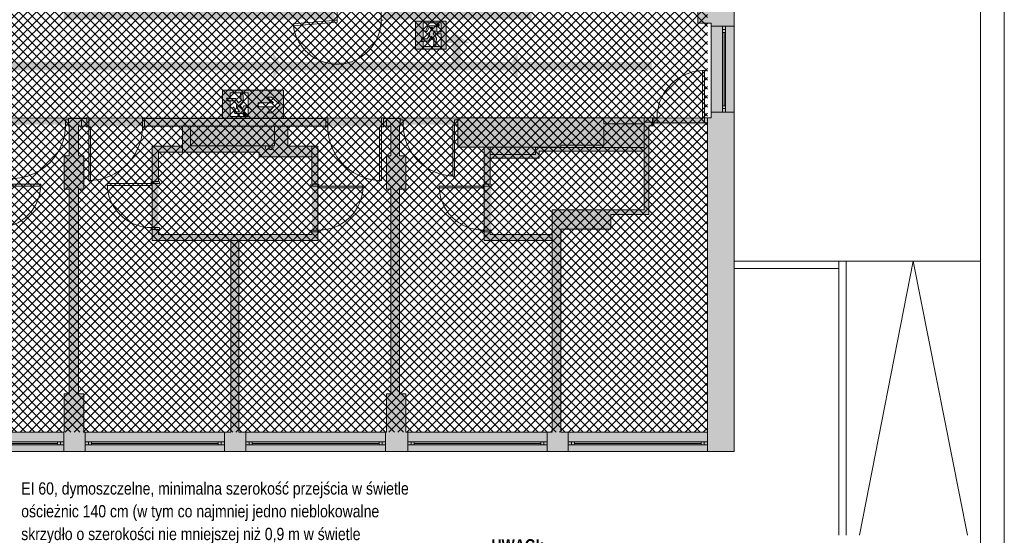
# Paper-space layout 'AP-03 STREFY POŻAROWE I EWAKUACJA - PIĘTRO 1' of a CAD drawing. Header units: millimetres. Extents: x 0 to 594, y -4 to 450.
# Tile 12 of 17: x 393 to 594, y 116 to 222. Entities that reach past the tile are written whole.
import ezdxf
from ezdxf.xclip import XClip

# ---------------------------------------------------------------- set-up
doc = ezdxf.new("R2010")
doc.units = ezdxf.units.MM
doc.header["$MEASUREMENT"] = 0
doc.header["$XCLIPFRAME"] = 0
for name, color, linetype, lineweight in [('A_Arkusz_Nr_pióra__1', 7, 'Continuous', 20), ('A_ewakuacja_Nr_pióra__4', 94, 'Continuous', 18), ('A_niewidoczne_Nr_pióra__1', 7, 'Continuous', 20), ('A_podkład_Nr_pióra__2', 8, 'Continuous', 13), ('A_ppoż proj_Nr_pióra__81', 2, 'Continuous', 5)]:
    doc.layers.add(name, color=color, linetype=linetype, lineweight=lineweight)
for name, color, linetype, lineweight, true_color in [('A_ewakuacja_Nr_pióra__104', 7, 'Continuous', 5, 0x006532), ('A_podkład_Nr_pióra__254', 7, 'Continuous', 5, 0xfdfdfd), ('A_ppoż proj_Nr_pióra__104', 7, 'Continuous', 5, 0x006532), ('A_ppoż proj_Nr_pióra__21', 7, 'Continuous', 5, 0xfe9865)]:
    doc.layers.add(name, color=color, linetype=linetype, lineweight=lineweight, true_color=true_color)
doc.layers.add('A_podrys', color=7, linetype='Continuous')
doc.styles.add('STYL_AUTOMATYCZNY_2', font='ARIALN.TTF')
doc.styles.add('STYL_AUTOMATYCZNY_5', font='ARIALN.TTF')

# ---------------------------------------------------------------- blocks, each defined once
blk = doc.blocks.new('Rysunek_1_1', base_point=(-1569.28, -182.96))
at = {"layer": 'A_ewakuacja_Nr_pióra__104', "linetype": 'Continuous', "lineweight": 0, "true_color": 0x004c26}
h = blk.add_hatch(color=118, dxfattribs=at)
h.paths.add_polyline_path([(479.82, 221.36), (473.57, 221.36), (473.57, 215.62), (479.82, 215.62)])
h.paths.add_polyline_path([(477.62, 218.8), (478.81, 218.8), (478.81, 216.18), (475.1, 216.18), (475.1, 217.22), (474.66, 217.22), (474.84, 217.88), (475.1, 217.88), (475.1, 221.01), (478.81, 221.01), (478.81, 219.18), (477.93, 219.18), (477.93, 219.98, 0.414214), (477.51, 220.4), (476.09, 220.4), (475.58, 219.24), (475.98, 219.24), (476.36, 220.07), (477.03, 220.07), (476.54, 219.22), (476.44, 219.05, 0.230447), (476.48, 218.55), (475.93, 217.77), (474.93, 217.77), (474.81, 217.3), (476.24, 217.3), (476.83, 218.21), (477.36, 217.75), (477.22, 216.21), (477.71, 216.21), (477.83, 217.97), (477.16, 218.77), (477.62, 219.4)], flags=0)
for points in [[(477.99, 220.86, 1), (478.21, 220.24, 1)], [(438.33, 202.16, 1), (438.92, 202.44, 1)]]:
    blk.add_hatch(color=118, dxfattribs=at).paths.add_polyline_path(points)
h = blk.add_hatch(color=118, dxfattribs=at)
h.paths.add_polyline_path([(434.1, 207.24), (434.1, 201.49), (446.59, 201.49), (446.59, 207.24)])
h.paths.add_polyline_path([(439.34, 201.85), (435.63, 201.85), (435.63, 204.97), (435.36, 204.97, -0.24241), (434.89, 205.63), (435.63, 205.63), (435.63, 206.68), (439.34, 206.68), (439.34, 204.05), (438.45, 204.05), (438.15, 203.45), (437.68, 204.08), (438.36, 204.88), (438.23, 206.64), (437.75, 206.64), (437.89, 205.1), (437.36, 204.65), (436.76, 205.55), (435.11, 205.55, 0.304489), (435.46, 205.08), (436.45, 205.08), (437, 204.3, 0.230447), (436.97, 203.8), (437.07, 203.63), (437.55, 202.78), (436.89, 202.78), (436.5, 203.61, 1.14772), (436.17, 203.46), (436.61, 202.46), (438.04, 202.46, 0.414214), (438.45, 202.87), (438.9, 203.67), (439.34, 203.67)], flags=0)
h.paths.add_polyline_path([(441.39, 203.82), (441.39, 204.63), (444.52, 204.64), (443.23, 205.81), (444.14, 205.81), (445.89, 204.21), (444.15, 202.62), (443.22, 202.62), (444.52, 203.82)], flags=0)
at = {"layer": 'A_podkład_Nr_pióra__254', "linetype": 'Continuous', "lineweight": 5, "true_color": 0xfdfdfd}
h = blk.add_hatch(color=7, dxfattribs=at)
h.paths.add_polyline_path([(70.72, 201.47), (70.72, 133.27), (538.72, 133.27), (538.72, 228.17), (538.22, 228.17), (538.22, 260.47), (538.72, 260.47), (538.72, 355.07), (202.42, 355.07), (202.42, 351.07), (203.62, 351.07), (203.62, 293.47), (203.62, 260.07), (207.62, 260.07), (207.92, 260.07), (207.92, 264.97), (215.52, 264.97), (215.52, 260.07), (215.52, 223.97), (215.52, 201.47), (204.02, 201.47), (203.62, 201.47), (203.62, 137.27), (173.22, 137.27), (173.22, 201.47), (168.73, 201.47), (168.73, 203.97), (168.72, 203.97), (168.72, 201.47), (153.32, 201.47), (153.32, 201.17), (152.82, 201.17), (152.82, 201.47), (152.67, 201.47), (152.27, 201.47), (152.27, 201.17), (152.67, 201.17), (152.67, 200.17), (153.32, 200.17), (153.32, 199.87), (153.72, 199.87), (153.72, 197.17), (154.48, 197.17), (154.48, 193.37), (154.48, 192.87), (154.48, 185.37), (146.5, 185.37), (146.48, 185.37), (146.48, 184.87), (154.48, 184.87), (154.48, 184.37), (154.48, 179.45), (171.42, 179.45), (171.42, 171.47), (171.42, 155.02), (171.42, 148.07), (170.32, 148.07), (170.32, 145.47), (170.32, 136.57), (141.72, 136.57), (141.72, 137.27), (141.72, 148.07), (141.12, 148.07), (141.12, 171.47), (141.12, 186.87), (141.92, 186.87), (141.92, 193.67), (141.12, 193.67), (141.12, 199.87), (144.32, 199.87), (144.32, 200.17), (144.97, 200.17), (144.97, 201.17), (144.82, 201.17), (144.32, 201.17), (144.32, 201.47), (137.12, 201.47), (137.12, 201.17), (136.47, 201.17), (136.47, 200.87), (136.47, 200.17), (137.12, 200.17), (137.12, 199.87), (139.12, 199.87), (139.12, 193.67), (137.92, 193.67), (137.92, 191.17), (127.92, 191.17), (127.92, 195.77), (127.92, 199.87), (129.12, 199.87), (129.12, 200.17), (129.77, 200.17), (129.77, 200.87), (129.77, 201.17), (129.12, 201.17), (129.12, 201.47), (121.22, 201.47), (121.22, 199.87), (122.12, 199.87), (122.12, 195.77), (122.12, 190.17), (122.12, 184.27), (127.32, 184.27), (139.12, 184.27), (139.12, 148.07), (137.92, 148.07), (137.92, 137.27), (137.62, 137.27), (109.07, 137.27), (104.72, 137.27), (94.72, 137.27), (94.72, 161.47), (101.72, 161.47), (101.72, 195.37), (104.62, 195.37), (104.62, 199.87), (112.22, 199.87), (112.22, 201.47), (91.52, 201.47), (91.52, 201.17), (90.87, 201.17), (90.87, 200.17, -0.009743), (90.86, 199.87), (97.62, 199.87), (97.62, 195.37), (100.12, 195.37), (100.12, 163.07), (93.12, 163.07), (93.12, 137.27), (76.17, 137.27), (76.12, 137.27), (76.12, 199.87), (83.17, 199.87), (83.57, 199.87), (83.57, 200.17), (83.17, 200.17), (83.17, 201.17), (82.52, 201.17), (82.52, 201.47)])
h.paths.add_polyline_path([(171.42, 180.45), (155.48, 180.45), (155.48, 197.17), (159.62, 197.17), (159.62, 199.87), (168.42, 199.87), (168.42, 195.87), (171.42, 195.87)], flags=0)
h.paths.add_polyline_path([(246.22, 266.87), (205.22, 266.87), (205.22, 286.97), (219.62, 286.97), (246.22, 286.97), (249.12, 286.97), (253.18, 286.97), (257.72, 286.97), (268.72, 286.97), (268.72, 288.77), (257.72, 288.77), (257.72, 288.67), (249.52, 288.67), (249.52, 292.77), (255.72, 292.77), (255.72, 300.52), (254.47, 300.52), (254.47, 294.97), (243.47, 294.97), (243.47, 294.02), (223.07, 294.02), (222.87, 294.02), (222.87, 300.52), (221.62, 300.52), (221.62, 292.77), (227.82, 292.77), (227.82, 288.67), (219.62, 288.67), (205.22, 288.67), (205.22, 294.97), (207.62, 294.97), (207.62, 301.67), (205.52, 301.67), (205.52, 343.57), (207.62, 343.57), (207.62, 351.07), (238.82, 351.07), (238.82, 312.07), (221.62, 312.07), (221.62, 300.92), (222.87, 300.92), (222.87, 310.82), (243.47, 310.82), (254.47, 310.82), (254.47, 310.32), (255.72, 310.32), (255.92, 309.92), (254.47, 309.92), (254.47, 300.92), (255.92, 300.92), (255.92, 309.92), (255.92, 310), (255.72, 310.32), (255.72, 312.07), (239.62, 312.07), (239.62, 351.07), (240.57, 351.07), (269.12, 351.07), (269.72, 351.07), (269.72, 343.47), (270.32, 343.47), (270.32, 301.67), (269.72, 301.67), (269.72, 294.77), (270.72, 294.77), (270.72, 288.67), (269.12, 288.67), (269.12, 286.97), (273.07, 286.97), (276.8, 286.97), (370.4, 286.97), (379.89, 286.97), (467.62, 286.97), (467.62, 266.77), (467.12, 266.77), (467.12, 264.87), (467.72, 264.87), (467.72, 252.87), (467.12, 252.87), (467.12, 251.62), (467.72, 251.62), (467.72, 242.32), (456.07, 242.32), (456.07, 251.62), (457.32, 251.62), (457.32, 252.87), (450.42, 252.87), (450.42, 264.87), (457.32, 264.87), (457.32, 266.77), (401.62, 266.77), (401.62, 221.77), (457.02, 221.77), (457.02, 223.57), (450.42, 223.57), (450.42, 241.07), (467.72, 241.07), (467.72, 223.57), (467.02, 223.57), (467.02, 221.77), (497.32, 221.77), (497.32, 224.77), (531.32, 224.77), (531.32, 220.97), (534.02, 220.97), (534.02, 201.57), (401.62, 201.57), (375.22, 201.57), (375.22, 201.48), (297.02, 201.48), (261.03, 201.48), (246.22, 201.48), (217.12, 201.48), (217.12, 222.07), (246.22, 222.07), (246.22, 222.87), (249.12, 222.87), (249.12, 224.28), (289.02, 224.28), (297.02, 224.27), (297.02, 221.47), (372.22, 221.47), (372.22, 266.87), (370.4, 266.87), (322.27, 266.87), (322.27, 265.62), (323.72, 265.62), (323.72, 265.17), (330.92, 265.17), (330.92, 259.67), (343.92, 259.67), (343.92, 249.47), (339.42, 249.47), (339.42, 243.27), (343.92, 243.27), (343.92, 228.77), (335.82, 228.77), (335.82, 222.72), (303.22, 222.72), (303.22, 228.07), (297.12, 228.07), (297.12, 260.77), (303.22, 260.77), (303.22, 265.62), (310.47, 265.62), (310.47, 266.87), (297.02, 266.87), (297.02, 263.97), (273.82, 263.97), (273.82, 264.26), (249.12, 264.26), (249.12, 265.37), (246.22, 265.37)], flags=0)
h.paths.add_polyline_path([(207.97, 137.27), (207.22, 137.27), (207.22, 140.17), (207.62, 140.17), (207.62, 145.27), (207.62, 177.57), (237.57, 177.57), (237.57, 180.62), (236.32, 180.62), (236.32, 178.82), (207.62, 178.82), (207.62, 182.67), (207.62, 194.12), (218.97, 194.12), (218.97, 197.02), (236.32, 197.02), (236.32, 195.77), (236.32, 190.42), (237.57, 190.42), (237.57, 195.77), (244.62, 195.77), (244.62, 200.22), (250.62, 200.22), (251.02, 200.12), (262.02, 200.12), (262.42, 200.22), (270.72, 200.22), (270.72, 193.57), (269.72, 193.57), (269.72, 186.87), (270.32, 186.87), (270.32, 144.87), (269.72, 144.87), (269.72, 137.27), (269.12, 137.27), (240.57, 137.27), (236.52, 137.27)], flags=0)
h.paths.add_polyline_path([(287.72, 288.67), (272.52, 288.67), (272.52, 294.77), (273.72, 294.77), (273.72, 301.67), (273.12, 301.67), (273.12, 343.47), (273.72, 343.47), (273.72, 351.07), (304.32, 351.07), (304.32, 312.07), (287.72, 312.07), (287.72, 301.67), (287.72, 294.77), (287.72, 292.77), (293.92, 292.77), (293.92, 288.67)], flags=0)
h.paths.add_polyline_path([(273.72, 193.57), (272.52, 193.57), (272.52, 199.77), (274.32, 199.77), (293.92, 199.77), (293.92, 195.67), (287.72, 195.67), (287.72, 178.62), (287.72, 176.37), (303.82, 176.37), (303.82, 137.27), (302.32, 137.27), (273.77, 137.27), (273.72, 137.27), (273.72, 143.07), (273.72, 144.87), (273.12, 144.87), (273.12, 186.87), (273.72, 186.87), (273.72, 191.77)], flags=0)
h.paths.add_polyline_path([(288.97, 310.82), (309.97, 310.82), (320.37, 310.82), (320.37, 294.97), (309.97, 294.97), (309.97, 294.02), (288.97, 294.02)], flags=0)
h.paths.add_polyline_path([(288.97, 194.42), (309.97, 194.42), (309.97, 193.47), (320.47, 193.47), (320.47, 177.62), (309.97, 177.62), (288.97, 177.62)], flags=0)
h.paths.add_polyline_path([(305.42, 137.27), (305.42, 176.37), (321.72, 176.37), (321.72, 195.67), (315.52, 195.67), (315.52, 199.77), (321.72, 199.77), (335.72, 199.77), (336.72, 199.77), (336.72, 193.57), (335.72, 193.57), (335.72, 186.77), (336.32, 186.77), (336.32, 144.87), (335.72, 144.87), (335.72, 137.27), (321.72, 137.27)], flags=0)
h.paths.add_polyline_path([(305.92, 312.07), (305.92, 351.07), (335.62, 351.07), (335.62, 343.47), (336.22, 343.47), (336.22, 301.67), (335.62, 301.67), (335.62, 294.77), (336.82, 294.77), (336.82, 288.67), (315.42, 288.67), (315.42, 292.77), (321.62, 292.77), (321.62, 312.07)], flags=0)
h.paths.add_polyline_path([(338.52, 193.57), (338.52, 199.77), (359.92, 199.77), (359.92, 195.67), (353.72, 195.67), (353.72, 176.37), (369.92, 176.37), (369.92, 144.87), (369.92, 137.27), (339.72, 137.27), (339.72, 144.87), (339.12, 144.87), (339.12, 176.37), (339.12, 186.77), (339.72, 186.77), (339.72, 193.57)], flags=0)
h.paths.add_polyline_path([(340.32, 288.67), (338.62, 288.67), (338.62, 294.77), (339.72, 294.77), (339.72, 299.87), (339.72, 301.67), (339.12, 301.67), (339.12, 312.57), (340.12, 312.57), (340.12, 313.82), (339.12, 313.82), (339.12, 343.47), (339.82, 343.47), (339.82, 351.07), (339.87, 351.07), (368.42, 351.07), (370.42, 351.07), (370.42, 313.82), (369.82, 313.82), (369.82, 312.57), (379.97, 312.57), (379.97, 294.42), (358.97, 294.42), (358.97, 302.57), (353.97, 302.57), (353.97, 312.57), (360.02, 312.57), (360.02, 313.82), (351.92, 313.82), (351.92, 312.57), (352.72, 312.57), (352.72, 301.32), (357.72, 301.32), (357.72, 288.67), (352.12, 288.67), (352.12, 287.82), (351.72, 287.82), (351.72, 288.77), (340.72, 288.77), (340.72, 287.82), (340.32, 287.82)], flags=0)
h.paths.add_polyline_path([(345.62, 226.77), (345.62, 236.47), (348.82, 236.47), (348.82, 240.77), (357.62, 240.77), (357.62, 240.17), (358.87, 240.17), (358.87, 240.77), (359.02, 240.77), (370.52, 240.77), (370.52, 240.17), (371.37, 240.17), (371.37, 239.77), (370.32, 239.77), (370.32, 230.77), (371.37, 230.77), (371.37, 230.37), (370.52, 230.37), (370.52, 228.07), (370.52, 223.27), (360.72, 223.27), (360.72, 227.47), (358.87, 227.47), (358.87, 230.37), (357.62, 230.37), (357.62, 227.47), (357.62, 225.57), (348.72, 225.57), (348.72, 226.77)], flags=0)
h.paths.add_polyline_path([(345.62, 261.67), (370.52, 261.67), (370.52, 257.97), (371.37, 257.97), (371.37, 257.57), (370.32, 257.57), (370.32, 248.57), (371.37, 248.57), (371.37, 248.17), (370.52, 248.17), (370.52, 244.77), (364.62, 244.77), (359.02, 244.77), (359.02, 242.02), (348.82, 242.02), (348.82, 243.77), (345.62, 243.77)], flags=0)
h.paths.add_polyline_path([(365.77, 177.62), (354.97, 177.62), (354.97, 193.47), (365.77, 193.47), (365.77, 194.42), (386.47, 194.42), (386.47, 177.62)], flags=0)
h.paths.add_polyline_path([(360.42, 265.97), (360.62, 265.97), (360.62, 266.42), (361.02, 266.42), (361.02, 265.92), (370.02, 265.92), (370.02, 266.42), (370.42, 266.42), (370.42, 265.97), (370.52, 265.97), (370.52, 262.57), (360.42, 262.57)], flags=0)
h.paths.add_polyline_path([(371.5, 195.67), (371.52, 195.77), (371.52, 195.67), (390.32, 195.67), (390.32, 200.17), (390.97, 200.17), (401.97, 200.17), (402.62, 200.17), (402.62, 199.87), (402.72, 199.87), (402.72, 193.77), (401.72, 193.77), (401.72, 186.97), (402.72, 186.97), (402.72, 145.07), (401.72, 145.07), (401.72, 137.27), (401.62, 137.27), (373.07, 137.27), (371.52, 137.27), (371.52, 176.37), (387.72, 176.37), (387.72, 178.62), (387.72, 179.02), (387.72, 188.02), (387.72, 188.42), (387.72, 195.67)], flags=0)
h.paths.add_polyline_path([(372.12, 339.77), (387.22, 339.77), (402.02, 339.77), (402.02, 312.57), (402.02, 287.82), (389.37, 287.82), (389.37, 294.42), (381.22, 294.42), (381.22, 312.57), (387.22, 312.57), (387.22, 313.82), (372.12, 313.82)], flags=0)
h.paths.add_polyline_path([(403.32, 294.87), (405.72, 294.87), (405.72, 301.77), (403.52, 301.77), (403.52, 339.77), (404.82, 339.77), (404.82, 343.47), (405.72, 343.47), (405.72, 351.07), (435.72, 351.07), (435.72, 343.47), (435.72, 312.07), (419.72, 312.07), (419.72, 292.77), (425.92, 292.77), (425.92, 288.67), (403.32, 288.67), (403.32, 292.77)], flags=0)
h.paths.add_polyline_path([(403.42, 228.97), (403.42, 259.37), (406.42, 259.37), (406.42, 265.17), (431.42, 265.17), (431.42, 223.57), (406.42, 223.57), (406.42, 228.97)], flags=0)
h.paths.add_polyline_path([(404.62, 199.87), (419.72, 199.87), (425.92, 199.87), (425.92, 195.77), (419.72, 195.77), (419.72, 193.77), (419.72, 186.97), (419.72, 184.1), (419.72, 179.12), (419.72, 178.72), (419.72, 176.47), (435.82, 176.47), (435.82, 137.27), (434.52, 137.27), (405.97, 137.27), (405.72, 137.27), (405.72, 143.27), (405.72, 145.07), (404.62, 145.07), (404.62, 178.72), (404.62, 180.8), (404.62, 186.97), (405.72, 186.97), (405.72, 193.77), (404.62, 193.77)], flags=0)
h.paths.add_polyline_path([(420.97, 177.72), (420.97, 193.57), (420.97, 194.52), (441.57, 194.52), (441.57, 193.57), (452.37, 193.57), (452.37, 177.72)], flags=0)
h.paths.add_polyline_path([(420.97, 310.82), (452.37, 310.82), (452.37, 294.97), (441.87, 294.97), (441.87, 294.02), (420.97, 294.02), (420.97, 294.97)], flags=0)
h.paths.add_polyline_path([(449.02, 227.67), (432.22, 227.67), (432.22, 262.07), (449.02, 262.07)], flags=0)
h.paths.add_polyline_path([(437.42, 312.07), (437.42, 351.07), (467.62, 351.07), (467.62, 343.47), (468.82, 343.47), (468.82, 301.77), (467.62, 301.77), (467.62, 294.87), (468.67, 294.87), (468.67, 288.67), (453.62, 288.67), (447.42, 288.67), (447.42, 292.77), (453.62, 292.77), (453.62, 294.87), (453.62, 312.07)], flags=0)
h.paths.add_polyline_path([(437.42, 176.47), (453.62, 176.47), (453.62, 195.77), (447.42, 195.77), (447.42, 199.87), (467.02, 199.87), (467.62, 199.87), (468.52, 199.87), (468.52, 193.77), (467.62, 193.77), (467.62, 186.97), (468.52, 186.97), (468.52, 145.07), (467.62, 145.07), (467.62, 137.27), (467.42, 137.27), (438.87, 137.27), (437.42, 137.27)], flags=0)
h.paths.add_polyline_path([(467.63, 272), (467.63, 285.37), (468.41, 285.37), (468.41, 285.47), (468.41, 286.17), (468.41, 286.97), (470.47, 286.97), (470.47, 287.32), (471.12, 287.32), (471.12, 288.32), (470.47, 288.32), (470.47, 294.87), (471.62, 294.87), (471.62, 299.97), (471.62, 301.77), (470.62, 301.77), (470.62, 343.47), (471.62, 343.47), (471.62, 351.07), (471.97, 351.07), (500.52, 351.07), (501.62, 351.07), (501.62, 322.07), (483.92, 322.07), (483.92, 292.67), (485.17, 292.67), (485.17, 320.82), (499.52, 320.82), (500.27, 320.82), (500.27, 311.32), (499.52, 311.32), (499.52, 292.67), (501.62, 292.67), (500.27, 292.67), (499.52, 292.67), (485.17, 292.67), (482.32, 292.67), (482.32, 288.67), (482.27, 288.67), (482.27, 288.32), (481.62, 288.32), (481.62, 298.82), (481.22, 298.82), (481.22, 288.32), (481.62, 288.32), (481.62, 287.32), (482.27, 287.32), (482.27, 286.97), (521.52, 286.97), (521.52, 287.27), (522.17, 287.27), (532.67, 287.27), (533.32, 287.27), (533.32, 286.97), (534.02, 286.97), (534.02, 267.97), (531.02, 267.97), (531.02, 263.87), (521.02, 263.87), (521.02, 266.27), (516.52, 266.27), (516.52, 263.87), (497.32, 263.87), (497.32, 266.87), (486.32, 266.87), (486.32, 261.27), (484.12, 261.27), (484.12, 261.26), (482.52, 261.26), (473.52, 261.26), (471.92, 261.26), (471.92, 264.87), (469.62, 264.87), (469.62, 266.77), (468.42, 266.77), (468.42, 270.4), (468.41, 271.2), (469.16, 271.2), (476.66, 271.2), (477.41, 271.2), (477.41, 271.9), (477.31, 271.9), (477.31, 272), (476.66, 272), (469.16, 272), (468.51, 272), (468.51, 271.9), (468.41, 271.9), (468.41, 272)], flags=0)
h.paths.add_polyline_path([(471.62, 145.07), (470.32, 145.07), (470.32, 186.97), (471.62, 186.97), (471.62, 191.97), (471.62, 193.77), (470.32, 193.77), (470.32, 199.87), (470.42, 199.87), (470.42, 200.17), (482.22, 200.17), (482.22, 195.57), (487.62, 195.57), (487.62, 188.02), (488.87, 188.02), (488.87, 193.32), (498.87, 193.32), (498.87, 194.77), (520.32, 194.77), (520.32, 182.77), (501.52, 182.77), (501.52, 177.72), (488.87, 177.72), (488.87, 178.22), (487.62, 178.22), (487.62, 176.47), (501.52, 176.47), (501.52, 137.27), (500.52, 137.27), (471.97, 137.27), (471.62, 137.27), (471.62, 143.27)], flags=0)
h.paths.add_polyline_path([(502.82, 306.07), (511.82, 306.07), (511.82, 309.97), (503.52, 309.97), (503.52, 319.17), (503.42, 319.17), (503.42, 327.77), (507.92, 327.77), (507.92, 332.47), (503.42, 332.47), (503.42, 351.07), (504.72, 351.07), (533.27, 351.07), (533.32, 351.07), (533.32, 288.27), (522.17, 288.27), (521.52, 288.27), (521.52, 288.57), (512.12, 288.57), (512.12, 293.07), (502.82, 293.07)], flags=0)
h.paths.add_polyline_path([(503.32, 137.27), (503.32, 178.77), (513.52, 178.77), (513.52, 181.77), (521.32, 181.77), (521.32, 199.97), (522.32, 199.97), (522.32, 200.57), (522.97, 200.57), (532.67, 200.57), (533.32, 200.57), (533.32, 137.27), (504.77, 137.27)], flags=0)
h.paths.add_polyline_path([(520.52, 263.87), (517.02, 263.87), (517.02, 265.77), (520.52, 265.77)], flags=0)
blk.add_hatch(color=7, dxfattribs=at).paths.add_polyline_path([(487.62, 187.62), (487.42, 187.62), (487.42, 178.62), (487.62, 178.62), (489.07, 178.62), (489.07, 187.62)])
at = {"layer": 'A_ppoż proj_Nr_pióra__104', "linetype": 'Continuous', "lineweight": 5, "true_color": 0x006532}
for points in [[(484.54, 216.92), (481.92, 218.72), (479.3, 216.92), (481.07, 216.92), (481.07, 213.02), (430.75, 213.02), (430.75, 211.32), (494.77, 211.32), (494.77, 213.02), (482.77, 213.02), (482.77, 216.92)], [(235, 209.55), (235, 211.32), (444.48, 211.32), (444.48, 209.55), (446.28, 212.17), (444.48, 214.78), (444.48, 213.02), (235, 213.02), (235, 214.78), (233.2, 212.17)], [(521.84, 211.32), (521.84, 213.02), (494.44, 213.02), (494.44, 214.78), (492.63, 212.17), (494.44, 209.55), (494.44, 211.32)]]:
    blk.add_hatch(color=128, dxfattribs=at).paths.add_polyline_path(points)
at = {"layer": 'A_ppoż proj_Nr_pióra__21', "linetype": 'Continuous', "lineweight": 5, "true_color": 0xfe9865}
h = blk.add_hatch(dxfattribs=at)
h.set_pattern_fill('bloczki_betonowe_0001', color=21, style=0, pattern_type=2)
h.set_pattern_definition([(45, (-1569.2778, -182.9554), (-0.9192388, 0.9192388), []), (135, (-1569.2778, -182.9554), (0.9192388, 0.9192388), [])])
h.paths.add_polyline_path([(207.22, 201.47), (207.22, 137.27), (533.32, 137.27), (533.32, 351.07), (205.52, 351.07), (205.52, 264.97), (215.52, 264.97), (215.52, 201.47)])
at = {"layer": 'A_ppoż proj_Nr_pióra__81', "linetype": 'Continuous', "lineweight": 0, "true_color": 0x3f3f00}
blk.add_hatch(color=48, dxfattribs=at).paths.add_polyline_path([(538.72, 200.22), (538.72, 201.47), (217.12, 201.47), (217.12, 200.22)])
at = {"layer": 'A_ewakuacja_Nr_pióra__4', "color": 94, "linetype": 'Continuous', "lineweight": 18, "flags": 128}
for points in [[(479.82, 215.62), (473.57, 215.62), (473.57, 221.36), (479.82, 221.36)], [(479.82, 221.36), (479.82, 215.62)]]:
    blk.add_lwpolyline(points, dxfattribs=at)
for points in [[(478.81, 216.18), (478.81, 218.8), (477.62, 218.8), (477.62, 219.4), (477.16, 218.77), (477.83, 217.97), (477.71, 216.21), (477.22, 216.21), (477.36, 217.75), (476.83, 218.21), (476.24, 217.3), (474.81, 217.3), (474.93, 217.77), (475.93, 217.77), (476.48, 218.55, -0.230447), (476.44, 219.05), (476.54, 219.22), (477.03, 220.07), (476.36, 220.07), (475.98, 219.24), (475.58, 219.24), (476.09, 220.4), (477.51, 220.4, -0.414214), (477.93, 219.98), (477.93, 219.18), (478.81, 219.18), (478.81, 221.01), (475.1, 221.01), (475.1, 217.88), (474.84, 217.88), (474.66, 217.22), (475.1, 217.22), (475.1, 216.18)], [(439.34, 206.68), (439.34, 204.05), (438.45, 204.05), (438.15, 203.45), (437.68, 204.08), (438.36, 204.88), (438.23, 206.64), (437.75, 206.64), (437.89, 205.1), (437.36, 204.65), (436.76, 205.55), (435.11, 205.55, 0.304489), (435.46, 205.08), (436.45, 205.08), (437, 204.3, 0.230447), (436.97, 203.8), (437.07, 203.63), (437.55, 202.78), (436.89, 202.78), (436.5, 203.61, 1.14772), (436.17, 203.46), (436.61, 202.46), (438.04, 202.46, 0.414214), (438.45, 202.87), (438.9, 203.67), (439.34, 203.67), (439.34, 201.85), (435.63, 201.85), (435.63, 204.97), (435.36, 204.97, -0.24241), (434.89, 205.63), (435.63, 205.63), (435.63, 206.68)]]:
    blk.add_lwpolyline(points, format="xyb", close=True, dxfattribs=at)
for points in [[(446.59, 201.49), (434.1, 201.49), (434.1, 207.24), (446.59, 207.24)], [(441.39, 204.63), (441.39, 203.82), (444.52, 203.82), (443.22, 202.62), (444.15, 202.62), (445.89, 204.21), (444.14, 205.81), (443.23, 205.81), (444.52, 204.64)]]:
    blk.add_lwpolyline(points, close=True, dxfattribs=at)
at = {"layer": 'A_ewakuacja_Nr_pióra__4', "color": 94, "linetype": 'Continuous', "lineweight": 18}
for centre in [(478.1, 220.55), (438.63, 202.3)]:
    blk.add_circle(centre, 0.328, dxfattribs=at)
at = {"layer": 'A_podkład_Nr_pióra__2', "color": 8, "linetype": 'Continuous', "lineweight": 13}
for p, q in [((538.72, 133.27), (538.72, 355.07)), ((457.52, 223.77), (457.52, 221.57)), ((466.52, 223.77), (466.52, 221.57)), ((531.32, 224.77), (531.32, 220.97)), ((448.55, 220.79), (457.52, 221.57)), ((457.52, 221.57), (457.12, 221.57)), ((457.52, 221.57), (457.55, 221.17)), ((466.52, 221.57), (466.92, 221.57)), ((448.59, 220.39), (448.55, 220.79)), ((457.55, 221.17), (448.59, 220.39)), ((531.32, 220.97), (534.02, 220.97)), ((534.02, 201.57), (534.02, 220.97)), ((534.02, 220.37), (538.72, 220.37)), ((536.39, 202.77), (536.39, 220.37)), ((536.39, 219.67), (536.99, 219.67)), ((536.99, 220.37), (536.99, 202.77)), ((536.99, 219.07), (536.39, 219.07)), ((536.69, 204.07), (536.69, 219.07)), ((532.27, 201.57), (532.27, 211.27)), ((532.27, 211.27), (532.67, 211.27)), ((532.67, 211.27), (532.67, 200.57)), ((536.99, 204.07), (536.39, 204.07)), ((536.99, 203.47), (536.39, 203.47)), ((244.62, 201.47), (533.32, 201.57)), ((274.32, 201.47), (522.19, 201.57)), ((402.62, 201.47), (406.32, 201.47)), ((402.62, 201.47), (402.62, 199.87)), ((405.22, 201.47), (405.22, 199.87)), ((406.22, 201.57), (406.72, 201.57)), ((406.32, 199.87), (406.32, 201.47)), ((406.72, 201.57), (406.72, 188.77)), ((418.22, 201.57), (417.72, 201.57)), ((417.72, 201.57), (417.72, 199.77)), ((418.12, 201.47), (418.12, 199.87)), ((455.22, 201.47), (418.12, 201.47)), ((455.12, 201.57), (455.62, 201.57)), ((455.22, 199.87), (455.22, 201.47)), ((455.62, 201.57), (455.62, 199.77)), ((467.12, 201.57), (466.62, 201.57)), ((466.62, 201.57), (466.62, 188.77)), ((467.02, 201.47), (470.42, 201.47)), ((467.02, 201.47), (467.02, 199.87)), ((467.62, 199.87), (467.62, 201.47)), ((470.42, 199.87), (470.42, 201.47)), ((482.22, 201.57), (482.22, 195.57)), ((482.22, 201.57), (522.97, 201.57)), ((512.07, 201.57), (512.07, 200.37)), ((520.32, 201.57), (520.32, 182.77)), ((522.07, 201.57), (522.07, 199.97)), ((522.32, 199.97), (522.32, 201.57)), ((522.97, 201.57), (522.97, 200.57)), ((534.02, 201.57), (532.27, 201.57)), ((533.32, 201.57), (533.32, 133.27)), ((538.72, 202.77), (534.02, 202.77)), ((401.97, 201.17), (402.62, 201.17)), ((401.97, 200.17), (401.97, 201.17)), ((402.62, 200.17), (401.97, 200.17)), ((402.62, 199.87), (402.72, 199.87)), ((402.72, 199.87), (402.72, 193.77)), ((404.62, 199.87), (406.32, 199.87)), ((404.62, 193.77), (404.62, 199.87)), ((407.12, 199.77), (406.22, 199.77)), ((407.12, 199.77), (407.12, 188.77)), ((417.72, 199.77), (418.22, 199.77)), ((418.12, 199.87), (444.72, 199.87)), ((425.92, 194.52), (425.92, 199.87)), ((427.52, 199.87), (427.52, 195.87)), ((444.72, 195.87), (444.72, 199.87)), ((444.72, 199.87), (455.22, 199.87)), ((447.42, 195.77), (447.42, 199.87)), ((455.62, 199.77), (455.12, 199.77)), ((466.22, 199.77), (467.12, 199.77)), ((466.22, 199.77), (466.22, 188.77)), ((467.02, 199.87), (468.52, 199.87)), ((468.52, 199.87), (468.52, 193.77)), ((470.32, 193.77), (470.32, 199.87)), ((470.32, 199.87), (470.42, 199.87)), ((471.07, 201.17), (470.42, 201.17)), ((470.42, 200.17), (471.07, 200.17)), ((471.07, 200.17), (471.07, 201.17)), ((482.22, 200.17), (481.17, 200.17)), ((481.17, 200.17), (481.17, 189.67)), ((481.57, 201.17), (482.22, 201.17)), ((481.57, 189.67), (481.57, 201.17)), ((512.07, 200.37), (520.32, 200.37)), ((512.12, 195.97), (512.12, 199.97)), ((522.32, 200.67), (520.32, 200.67)), ((521.32, 181.77), (521.32, 199.97)), ((521.32, 199.97), (522.32, 199.97)), ((533.32, 200.57), (522.32, 200.57)), ((419.72, 195.77), (419.72, 176.47)), ((425.92, 195.77), (419.72, 195.77)), ((427.52, 195.87), (444.72, 195.87)), ((453.62, 195.77), (447.42, 195.77)), ((452.37, 195.77), (452.37, 188.02)), ((453.62, 176.47), (453.62, 195.77)), ((482.22, 195.57), (503.32, 195.57)), ((487.62, 195.57), (487.62, 176.47)), ((488.87, 188.02), (488.87, 195.57)), ((520.32, 195.52), (498.12, 195.52)), ((498.12, 195.52), (498.12, 194.07)), ((503.32, 195.57), (503.32, 195.97)), ((503.32, 195.97), (512.12, 195.97)), ((401.72, 193.77), (401.72, 186.97)), ((402.72, 193.77), (401.72, 193.77)), ((405.72, 193.77), (404.62, 193.77)), ((405.72, 191.97), (405.72, 193.77)), ((420.97, 188.52), (420.97, 194.52)), ((420.97, 194.52), (425.92, 194.52)), ((425.92, 194.52), (441.57, 194.52)), ((441.57, 194.52), (441.57, 193.57)), ((441.57, 193.57), (452.37, 193.57)), ((467.62, 193.77), (467.62, 186.97)), ((468.52, 193.77), (467.62, 193.77)), ((471.62, 193.77), (470.32, 193.77)), ((471.62, 191.97), (471.62, 193.77)), ((498.12, 194.07), (488.87, 194.07)), ((498.87, 194.77), (520.32, 194.77)), ((498.87, 193.32), (498.87, 194.77)), ((405.72, 186.97), (405.72, 191.97)), ((405.72, 191.97), (405.72, 191.97)), ((471.62, 186.97), (471.62, 191.97)), ((471.62, 191.97), (471.62, 191.97)), ((488.87, 193.32), (498.87, 193.32)), ((481.17, 189.67), (481.57, 189.67)), ((386.27, 188.02), (396.92, 188.02)), ((387.92, 187.62), (396.92, 187.62)), ((396.92, 187.62), (396.92, 188.02)), ((405.72, 188.77), (405.72, 188.77)), ((407.12, 188.77), (406.72, 188.77)), ((421.17, 188.12), (410.52, 188.12)), ((410.52, 187.72), (410.52, 188.12)), ((419.52, 187.72), (410.52, 187.72)), ((419.52, 187.72), (419.52, 188.52)), ((419.72, 188.52), (420.97, 188.52)), ((421.17, 188.52), (421.17, 188.12)), ((452.17, 188.02), (452.17, 187.62)), ((452.17, 187.62), (462.82, 187.62)), ((452.37, 188.02), (453.62, 188.02)), ((453.82, 187.22), (453.82, 188.02)), ((462.82, 187.22), (462.82, 187.62)), ((466.22, 188.77), (466.62, 188.77)), ((471.62, 188.77), (471.62, 188.77)), ((489.07, 187.62), (478.42, 187.62)), ((478.42, 187.22), (478.42, 187.62)), ((487.42, 187.22), (487.42, 188.02)), ((487.62, 188.02), (488.87, 188.02)), ((489.07, 188.02), (489.07, 187.62)), ((401.72, 186.97), (402.72, 186.97)), ((402.72, 186.97), (402.72, 145.07)), ((404.62, 145.07), (404.62, 186.97)), ((404.62, 186.97), (405.72, 186.97)), ((453.82, 187.22), (462.82, 187.22)), ((467.62, 186.97), (468.52, 186.97)), ((468.52, 186.97), (468.52, 145.07)), ((470.32, 145.07), (470.32, 186.97)), ((470.32, 186.97), (471.62, 186.97)), ((487.42, 187.22), (478.42, 187.22)), ((520.32, 182.77), (501.52, 182.77)), ((501.52, 137.27), (501.52, 182.77)), ((513.52, 178.77), (513.52, 181.77)), ((513.52, 181.77), (521.32, 181.77)), ((421.17, 179.12), (419.52, 179.12)), ((419.52, 179.12), (419.52, 178.72)), ((420.97, 178.72), (419.72, 178.72)), ((420.97, 177.72), (420.97, 178.72)), ((420.97, 177.72), (452.37, 177.72)), ((421.17, 178.72), (421.17, 179.12)), ((452.17, 178.22), (452.17, 178.62)), ((452.17, 178.62), (453.82, 178.62)), ((453.62, 178.22), (452.37, 178.22)), ((452.37, 178.22), (452.37, 177.72)), ((453.82, 178.62), (453.82, 178.22)), ((489.07, 178.62), (487.42, 178.62)), ((487.42, 178.62), (487.42, 178.22)), ((488.87, 178.22), (487.62, 178.22)), ((488.87, 177.72), (488.87, 178.22)), ((501.52, 177.72), (488.87, 177.72)), ((489.07, 178.22), (489.07, 178.62)), ((503.32, 137.27), (503.32, 178.77)), ((503.32, 178.77), (513.52, 178.77)), ((419.72, 176.47), (453.62, 176.47)), ((435.82, 176.47), (435.82, 137.27)), ((437.42, 137.27), (437.42, 176.47)), ((487.62, 176.47), (501.52, 176.47)), ((589.05, 172.24), (538.72, 172.24)), ((560.15, 172.24), (560.15, 116.14)), ((561.68, 116.14), (561.68, 172.24)), ((575.39, 172.24), (564.38, 116.14)), ((586.44, 116.14), (575.39, 172.24)), ((538.72, 170.76), (560.15, 170.76)), ((401.72, 145.07), (401.72, 137.27)), ((402.72, 145.07), (401.72, 145.07)), ((405.72, 145.07), (404.62, 145.07)), ((405.72, 143.27), (405.72, 145.07)), ((467.62, 145.07), (467.62, 137.27)), ((468.52, 145.07), (467.62, 145.07)), ((471.62, 145.07), (470.32, 145.07)), ((471.62, 143.27), (471.62, 145.07)), ((405.72, 137.27), (405.72, 143.27)), ((405.72, 143.27), (405.72, 143.27)), ((471.62, 137.27), (471.62, 143.27)), ((471.62, 143.27), (471.62, 143.27)), ((401.72, 137.27), (371.52, 137.27)), ((401.62, 137.27), (401.62, 133.27)), ((435.82, 137.27), (405.72, 137.27)), ((405.97, 133.27), (405.97, 137.27)), ((434.52, 137.27), (434.52, 133.27)), ((467.62, 137.27), (437.42, 137.27)), ((438.87, 133.27), (438.87, 137.27)), ((467.42, 137.27), (467.42, 133.27)), ((501.52, 137.27), (471.62, 137.27)), ((471.97, 133.27), (471.97, 137.27)), ((500.52, 137.27), (500.52, 133.27)), ((533.32, 137.27), (503.32, 137.27)), ((504.77, 133.27), (504.77, 137.27)), ((373.07, 135.24), (401.62, 135.24)), ((374.37, 134.94), (400.32, 134.94)), ((400.32, 134.64), (400.32, 135.24)), ((400.92, 135.24), (400.92, 134.64)), ((405.97, 135.24), (434.52, 135.24)), ((406.67, 134.64), (406.67, 135.24)), ((407.27, 134.64), (407.27, 135.24)), ((407.27, 134.94), (433.22, 134.94)), ((433.22, 134.64), (433.22, 135.24)), ((433.82, 135.24), (433.82, 134.64)), ((438.87, 135.24), (467.42, 135.24)), ((439.57, 134.64), (439.57, 135.24)), ((440.17, 134.64), (440.17, 135.24)), ((440.17, 134.94), (466.12, 134.94)), ((466.12, 134.64), (466.12, 135.24)), ((466.72, 135.24), (466.72, 134.64)), ((471.97, 135.24), (500.52, 135.24)), ((472.67, 134.64), (472.67, 135.24)), ((473.27, 134.64), (473.27, 135.24)), ((473.27, 134.94), (499.22, 134.94)), ((499.22, 134.64), (499.22, 135.24)), ((499.82, 135.24), (499.82, 134.64)), ((504.77, 135.24), (533.32, 135.24)), ((505.47, 134.64), (505.47, 135.24)), ((506.07, 134.64), (506.07, 135.24)), ((506.07, 134.94), (532.02, 134.94)), ((532.02, 134.64), (532.02, 135.24)), ((532.62, 135.24), (532.62, 134.64)), ((201.63, 133.27), (538.72, 133.27)), ((401.62, 134.64), (373.07, 134.64)), ((434.52, 134.64), (405.97, 134.64)), ((467.42, 134.64), (438.87, 134.64)), ((500.52, 134.64), (471.97, 134.64)), ((533.32, 134.64), (504.77, 134.64))]:
    blk.add_line(p, q, dxfattribs=at)
for centre in [(443.22, 195.47), (444.02, 195.47)]:
    blk.add_circle(centre, 0.4, dxfattribs=at)
for centre, radius, start, end in [((457.52, 221.57), 9, 185, 0), ((532.67, 201.57), 9.7, 90, 180), ((390.97, 200.17), 11, 270, 0), ((406.72, 199.77), 11, 270, 0), ((466.62, 199.77), 11, 180, 270), ((481.57, 200.17), 10.5, 180, 270), ((387.92, 188.02), 9, 270, 0), ((419.52, 188.12), 9, 180, 270), ((453.82, 187.62), 9, 270, 0), ((487.42, 187.62), 9, 180, 270)]:
    blk.add_arc(centre, radius, start, end, dxfattribs=at)

psp = doc.layouts.new('AP-03 STREFY POŻAROWE I EWAKUACJA - PIĘTRO 1')

# ---------------------------------------------------------------- linework, layer by layer
at = {"layer": 'A_Arkusz_Nr_pióra__1', "color": 7, "linetype": 'Continuous', "lineweight": 20}
psp.add_line((589.1, 445.1), (589.1, 4.9), dxfattribs=at)
at = {"layer": 'A_Arkusz_Nr_pióra__1', "color": 7, "linetype": 'Continuous', "lineweight": 20, "flags": 128}
psp.add_lwpolyline([(0, 450), (594, 450), (594, 0), (0, 0)], close=True, dxfattribs=at)

# ---------------------------------------------------------------- block references
at = {"layer": 'A_podrys', "color": 37, "linetype": 'Continuous', "lineweight": 5, "true_color": 0x656532}
ref = psp.add_blockref('Rysunek_1_1', (-1569.28, -182.96), dxfattribs=at)
XClip(ref).set_block_clipping_path([(29.90003743, 445.1000023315), (29.90003743, 78.515858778), (489.0999984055, 78.515858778), (489.0999984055, 116.1350020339), (589.0453074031, 116.1350020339), (589.0453074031, 445.1000023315)])

# ---------------------------------------------------------------- texts
at = {"layer": 'A_niewidoczne_Nr_pióra__1', "color": 7, "linetype": 'Continuous', "lineweight": 20, "char_height": 2.5, "attachment_point": 4}
for s, insert, width, line_spacing_factor, style in [('\\A1;{\\pql;\\fArial Narrow|b0|i0|c238|p0;\\W1.000000;EI 60, dymoszczelne, minimalna szerokość przejścia w świetle ościeżnic 140 cm (w tym co najmniej jedno nieblokowalne skrzydło o szerokości nie mniejszej niż 0,9 m w świetle ościeżnicy), w czasie normalnej eksploatacji mogące pozostać w pozycji otwartej, w czasie pożaru zamykane samoczynnie, sterowane przez system sygnalizacji pożaru, wyposażone w samozamykacz z możliwością ręcznego otwarcia}', (392.92, 111.37), 79.714, 1.11798, 'STYL_AUTOMATYCZNY_2'), ('\\A1;{\\pql;\\fArial Narrow|b1|i0|c238|p0;\\L\\W1.000000;\\LUWAGI:\\P\\pql;\\fArial Narrow|b0|i0|c238|p0;\\l\\W1.000000;\\l- Zakres opracowania obejmuje budynek A,\\P\\pql;\\fArial Narrow|b0|i0|c238|p0;\\W1.000000;budynki B1, B2, C1, C2, C3, D1, D2, D3, Ł1, Ł2 nie są przedmiotem \\P\\pql;\\fArial Narrow|b0|i0|c238|p0;\\W1.000000;opracowania;\\P\\pql;\\fArial Narrow|b0|i0|c238|p0;\\W1.000000;- Rysunek schematyczny dotyczy wyłącznie podziałów na strefy pożarowe; wymiary brać z rzutów architektonicznych}', (489.1, 103.45), 100, 0.985227, 'STYL_AUTOMATYCZNY_5')]:
    psp.add_mtext(s, dxfattribs=dict(at, insert=insert, width=width, line_spacing_factor=line_spacing_factor, style=style))

doc.saveas('drawing.dxf')
